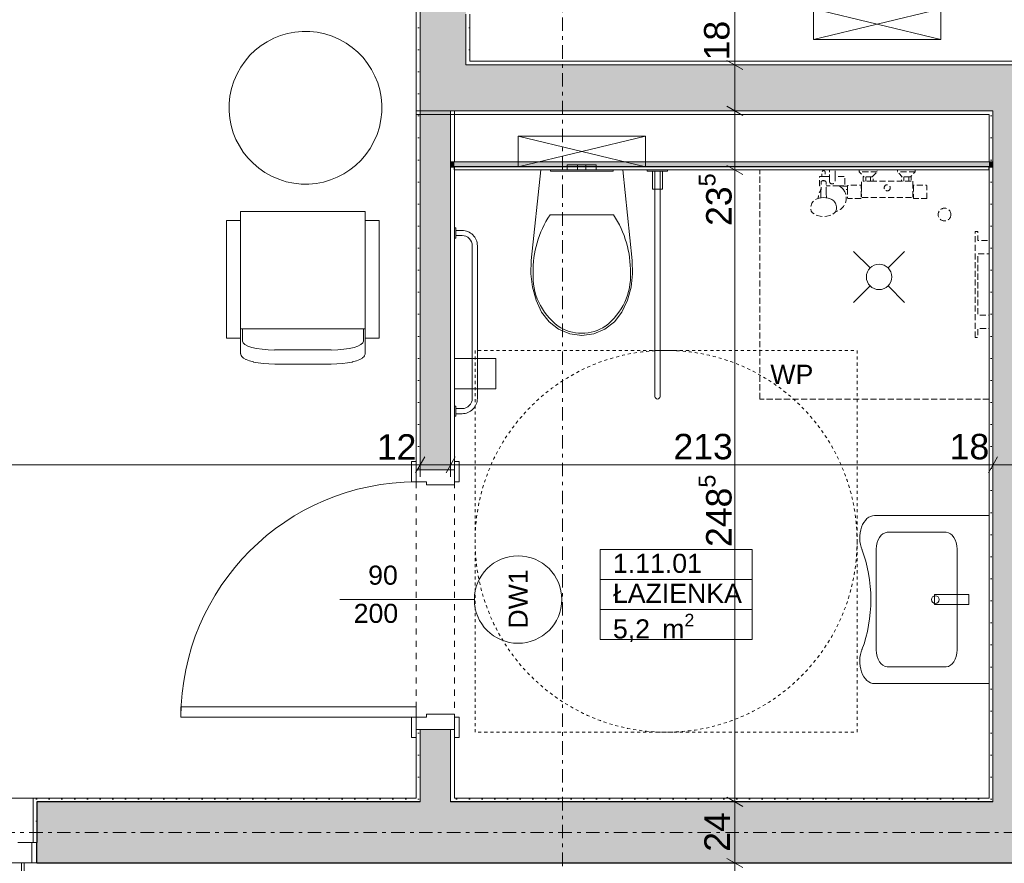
# Model space of a CAD drawing. Extents: x 100 to 2982, y 37 to 2050.
# Tile 27 of 135: x 945 to 1331, y 595 to 927. Entities that reach past the tile are written whole.
import ezdxf
from ezdxf.xclip import XClip

# ---------------------------------------------------------------- set-up
doc = ezdxf.new("R2010")
doc.units = 0
doc.header["$MEASUREMENT"] = 0
doc.header["$XCLIPFRAME"] = 0
for name, pattern in [('Krawędzie ukryte', [17, 12, -5]), ('Przerywana', [24, 12, -12]), ('Przerywana krótka', [12, 6, -6]), ('Przerywana podwójnie', [54.680554, 26.458333, -10.583333, 7.055556, -10.583333])]:
    doc.linetypes.add(name, pattern=pattern)
for name, color, linetype in [('210-A Pomieszczenia', 7, 'Continuous'), ('299-A Wymiary Opisy', 7, 'Continuous'), ('320-W Umeblowanie', 7, 'Continuous'), ('330-W Wyposażenie', 7, 'Continuous'), ('410-K Osie', 7, 'Continuous'), ('420-K Ściany', 7, 'Continuous'), ('810-G Ogólne', 7, 'Continuous'), ('820-G Rysunki Obrazki', 7, 'Continuous'), ('A_ŚCIANY NOŚNE', 7, 'Continuous'), ('Drzwi ARCHICAD', 7, 'Continuous'), ('Okna ARCHICADa', 7, 'Continuous'), ('OPIS_NPS_OKRĄG', 7, 'Continuous'), ('Znaczniki drzwi ARCHICADa', 7, 'Continuous')]:
    doc.layers.add(name, color=color, linetype=linetype)
doc.styles.add('STYL_AUTOMATYCZNY_3', font='txt')
doc.styles.add('STYL_AUTOMATYCZNY_7', font='txt')
pattern_1 = [(0, (-18316.349, -206.5255), (0, 8.660254), [0, -5]), (0, (-18313.849, -202.195), (0, 8.660254), [0, -5])]

# ---------------------------------------------------------------- blocks, each defined once
blk = doc.blocks.new('Rysunek_1_1', base_point=(-18316.35, -206.53))
at = {"layer": '420-K Ściany', "linetype": 'Continuous', "lineweight": 5}
h = blk.add_hatch(dxfattribs=at)
h.set_pattern_fill('Tynk_0001', color=180, style=0, pattern_type=2)
h.set_pattern_definition(pattern_1)
h.paths.add_polyline_path([(951.3, 621.01), (949.8, 621.01), (949.8, 603.51), (951.3, 603.51), (951.3, 619.51)])
h = blk.add_hatch(dxfattribs=at)
h.set_pattern_fill('Tynk_0001', color=180, style=0, pattern_type=2)
h.set_pattern_definition(pattern_1)
h.paths.add_polyline_path([(1100.3, 621.01), (951.3, 621.01), (951.3, 619.51), (1100.3, 619.51)])
at = {"layer": '420-K Ściany', "linetype": 'Continuous', "lineweight": 13}
for points in [[(951.3, 603.51), (951.3, 595.51), (1101.8, 595.51), (1101.8, 619.51), (951.3, 619.51)], [(1113.8, 619.51), (1101.8, 619.51), (1101.8, 595.51), (1113.8, 595.51)], [(1326.8, 619.51), (1113.8, 619.51), (1113.8, 595.51), (1326.8, 595.51)], [(1344.8, 619.51), (1326.8, 619.51), (1326.8, 595.51), (1344.8, 595.51)]]:
    blk.add_hatch(color=62, dxfattribs=at).paths.add_polyline_path(points)
at = {"layer": '420-K Ściany', "linetype": 'Continuous', "lineweight": 5}
h = blk.add_hatch(dxfattribs=at)
h.set_pattern_fill('Tynk_0001', color=180, style=0, pattern_type=2)
h.set_pattern_definition(pattern_1)
h.paths.add_polyline_path([(1101.8, 621.01), (1100.3, 621.01), (1100.3, 619.51), (1101.8, 619.51)])
h = blk.add_hatch(dxfattribs=at)
h.set_pattern_fill('Tynk_0001', color=180, style=0, pattern_type=2)
h.set_pattern_definition(pattern_1)
h.paths.add_polyline_path([(1115.3, 621.01), (1113.8, 621.01), (1113.8, 619.51), (1115.3, 619.51)])
h = blk.add_hatch(dxfattribs=at)
h.set_pattern_fill('Tynk_0001', color=180, style=0, pattern_type=2)
h.set_pattern_definition(pattern_1)
h.paths.add_polyline_path([(1325.3, 621.01), (1115.3, 621.01), (1115.3, 619.51), (1325.3, 619.51)])
h = blk.add_hatch(dxfattribs=at)
h.set_pattern_fill('Tynk_0001', color=180, style=0, pattern_type=2)
h.set_pattern_definition(pattern_1)
h.paths.add_polyline_path([(1326.8, 621.01), (1325.3, 621.01), (1325.3, 619.51), (1326.8, 619.51)])
h = blk.add_hatch(dxfattribs=at)
h.set_pattern_fill('Tynk_0001', color=176, style=0, pattern_type=2)
h.set_pattern_definition(pattern_1)
h.paths.add_polyline_path([(945.3, 574.51), (946.3, 574.51), (946.3, 575.51), (946.3, 595.51), (945.3, 595.51)])
at = {"layer": 'A_ŚCIANY NOŚNE', "linetype": 'Continuous', "lineweight": 5}
h = blk.add_hatch(dxfattribs=at)
h.set_pattern_fill('Tynk_0001', color=180, style=0, pattern_type=2)
h.set_pattern_definition(pattern_1)
h.paths.add_polyline_path([(1100.3, 1179.01), (1100.3, 891.01), (1101.8, 891.01), (1101.8, 1179.01)])
at = {"layer": 'A_ŚCIANY NOŚNE', "linetype": 'Continuous', "lineweight": 13}
for color, points in [(62, [(1101.8, 1179.01), (1101.8, 909.01), (1119.8, 909.01), (1119.8, 1179.01)]), (62, [(1119.8, 909.01), (1101.8, 909.01), (1101.8, 891.01)]), (62, [(1119.8, 909.01), (1101.8, 891.01), (1119.8, 891.01)]), (62, [(1119.8, 909.01), (1119.8, 891.01), (1326.8, 891.01), (1326.8, 909.01)]), (62, [(1326.8, 891.01), (1344.8, 909.01), (1326.8, 909.01)]), (62, [(1326.8, 891.01), (1344.8, 891.01), (1344.8, 909.01)]), (62, [(1101.8, 891.01), (1101.8, 750.01), (1113.8, 750.01), (1113.8, 891.01)]), (62, [(1326.8, 891.01), (1326.8, 621.01), (1344.8, 621.01), (1344.8, 891.01)]), (252, [(1113.8, 871.01), (1113.8, 869.01), (1115.3, 869.01), (1115.3, 871.01)]), (252, [(1325.3, 871.01), (1115.3, 871.01), (1115.3, 869.01), (1325.3, 869.01)]), (252, [(1325.3, 871.01), (1325.3, 869.01), (1326.8, 869.01), (1326.8, 871.01)]), (62, [(1101.8, 621.01), (1113.8, 621.01), (1113.8, 648.01), (1101.8, 648.01)]), (62, [(1113.8, 621.01), (1101.8, 621.01), (1101.8, 619.51), (1113.8, 619.51)]), (62, [(1344.8, 621.01), (1326.8, 621.01), (1326.8, 619.51), (1344.8, 619.51)])]:
    blk.add_hatch(color=color, dxfattribs=at).paths.add_polyline_path(points)
at = {"layer": 'A_ŚCIANY NOŚNE', "linetype": 'Continuous', "lineweight": 5}
h = blk.add_hatch(dxfattribs=at)
h.set_pattern_fill('Tynk_0001', color=180, style=0, pattern_type=2)
h.set_pattern_definition(pattern_1)
h.paths.add_polyline_path([(1119.8, 929.01), (1119.8, 910.51), (1121.3, 910.51), (1121.3, 929.01)])
h = blk.add_hatch(dxfattribs=at)
h.set_pattern_fill('Tynk_0001', color=180, style=0, pattern_type=2)
h.set_pattern_definition(pattern_1)
h.paths.add_polyline_path([(1121.3, 910.51), (1119.8, 910.51), (1119.8, 909.01)])
h = blk.add_hatch(dxfattribs=at)
h.set_pattern_fill('Tynk_0001', color=180, style=0, pattern_type=2)
h.set_pattern_definition(pattern_1)
h.paths.add_polyline_path([(1121.3, 910.51), (1119.8, 909.01), (1121.3, 909.01)])
h = blk.add_hatch(dxfattribs=at)
h.set_pattern_fill('Tynk_0001', color=180, style=0, pattern_type=2)
h.set_pattern_definition(pattern_1)
h.paths.add_polyline_path([(1121.3, 910.51), (1121.3, 909.01), (1344.8, 909.01), (1344.8, 910.51)])
h = blk.add_hatch(dxfattribs=at)
h.set_pattern_fill('Tynk_0001', color=180, style=0, pattern_type=2)
h.set_pattern_definition(pattern_1)
h.paths.add_polyline_path([(1101.8, 891.01), (1100.3, 891.01), (1100.3, 889.51)])
h = blk.add_hatch(dxfattribs=at)
h.set_pattern_fill('Tynk_0001', color=180, style=0, pattern_type=2)
h.set_pattern_definition(pattern_1)
h.paths.add_polyline_path([(1101.8, 891.01), (1100.3, 889.51), (1101.8, 889.51)])
h = blk.add_hatch(dxfattribs=at)
h.set_pattern_fill('Tynk_0001', color=180, style=0, pattern_type=2)
h.set_pattern_definition(pattern_1)
h.paths.add_polyline_path([(1100.3, 891.01), (1100.3, 750.01), (1101.8, 750.01), (1101.8, 891.01)])
h = blk.add_hatch(dxfattribs=at)
h.set_pattern_fill('Tynk_0001', color=180, style=0, pattern_type=2)
h.set_pattern_definition(pattern_1)
h.paths.add_polyline_path([(1101.8, 889.51), (1325.3, 889.51), (1325.3, 891.01), (1101.8, 891.01)])
h = blk.add_hatch(dxfattribs=at)
h.set_pattern_fill('Tynk_0001', color=180, style=0, pattern_type=2)
h.set_pattern_definition(pattern_1)
h.paths.add_polyline_path([(1115.3, 871.01), (1115.3, 891.01), (1113.8, 891.01), (1113.8, 871.01)])
h = blk.add_hatch(dxfattribs=at)
h.set_pattern_fill('Tynk_0001', color=180, style=0, pattern_type=2)
h.set_pattern_definition(pattern_1)
h.paths.add_polyline_path([(1325.3, 889.51), (1326.8, 891.01), (1325.3, 891.01)])
h = blk.add_hatch(dxfattribs=at)
h.set_pattern_fill('Tynk_0001', color=180, style=0, pattern_type=2)
h.set_pattern_definition(pattern_1)
h.paths.add_polyline_path([(1325.3, 889.51), (1326.8, 889.51), (1326.8, 891.01)])
h = blk.add_hatch(dxfattribs=at)
h.set_pattern_fill('Tynk_0001', color=180, style=0, pattern_type=2)
h.set_pattern_definition(pattern_1)
h.paths.add_polyline_path([(1325.3, 889.51), (1325.3, 871.01), (1326.8, 871.01), (1326.8, 889.51)])
h = blk.add_hatch(dxfattribs=at)
h.set_pattern_fill('Tynk_0001', color=180, style=0, pattern_type=2)
h.set_pattern_definition(pattern_1)
h.paths.add_polyline_path([(1115.3, 869.01), (1113.8, 869.01), (1113.8, 750.01), (1115.3, 750.01)])
h = blk.add_hatch(dxfattribs=at)
h.set_pattern_fill('Gips_0001', color=177, style=0, pattern_type=2)
h.set_pattern_definition([(0, (-18316.349, -206.5255), (0, 3.75), [0, -3.75])])
h.paths.add_polyline_path([(1115.3, 867.76), (1325.3, 867.76), (1325.3, 869.01), (1115.3, 869.01)])
h = blk.add_hatch(dxfattribs=at)
h.set_pattern_fill('Tynk_0001', color=180, style=0, pattern_type=2)
h.set_pattern_definition(pattern_1)
h.paths.add_polyline_path([(1325.3, 869.01), (1325.3, 621.01), (1326.8, 621.01), (1326.8, 869.01)])
h = blk.add_hatch(dxfattribs=at)
h.set_pattern_fill('Tynk_0001', color=180, style=0, pattern_type=2)
h.set_pattern_definition(pattern_1)
h.paths.add_polyline_path([(1100.3, 621.01), (1101.8, 621.01), (1101.8, 648.01), (1100.3, 648.01)])
h = blk.add_hatch(dxfattribs=at)
h.set_pattern_fill('Tynk_0001', color=180, style=0, pattern_type=2)
h.set_pattern_definition(pattern_1)
h.paths.add_polyline_path([(1113.8, 648.01), (1113.8, 621.01), (1115.3, 621.01), (1115.3, 648.01)])
at = {"layer": '210-A Pomieszczenia', "color": 6, "linetype": 'Continuous', "lineweight": 13, "ltscale": 0.2}
for p, q in [((1172.55, 718.69), (1232.27, 718.69)), ((1172.55, 706.91), (1172.55, 718.69)), ((1232.27, 718.69), (1232.27, 706.91)), ((1232.27, 706.91), (1172.55, 706.91)), ((1172.55, 706.91), (1232.27, 706.91)), ((1172.55, 695.12), (1172.55, 706.91)), ((1232.27, 706.91), (1232.27, 695.12)), ((1232.27, 695.12), (1172.55, 695.12)), ((1172.55, 695.12), (1232.27, 695.12)), ((1172.55, 683.34), (1172.55, 695.12)), ((1232.27, 695.12), (1232.27, 683.34)), ((1232.27, 683.34), (1172.55, 683.34))]:
    blk.add_line(p, q, dxfattribs=at)
at = {"layer": '299-A Wymiary Opisy', "color": 85, "linetype": 'Continuous', "lineweight": 13, "ltscale": 0.2}
for p, q in [((1225.47, 909.01), (1225.47, 932.26)), ((1230.15, 909.01), (1220.78, 909.01)), ((1225.47, 891.01), (1225.47, 909.01)), ((1230.15, 891.01), (1220.78, 891.01)), ((1225.47, 867.76), (1225.47, 891.01)), ((1230.15, 867.76), (1220.78, 867.76)), ((1225.47, 619.51), (1225.47, 867.76)), ((1101.8, 747.27), (1101.8, 756.64)), ((1113.8, 747.27), (1113.8, 756.64)), ((1326.8, 747.27), (1326.8, 756.64)), ((664.8, 751.95), (1101.8, 751.95)), ((1101.8, 751.95), (1113.8, 751.95)), ((1113.8, 751.95), (1326.8, 751.95)), ((1326.8, 751.95), (1344.8, 751.95)), ((1230.15, 619.51), (1220.78, 619.51)), ((1225.47, 595.51), (1225.47, 619.51)), ((1230.15, 595.51), (1220.78, 595.51)), ((1225.47, 592.45), (1225.47, 595.51))]:
    blk.add_line(p, q, dxfattribs=at)
at = {"layer": '299-A Wymiary Opisy', "color": 45, "linetype": 'Continuous', "lineweight": 15, "ltscale": 0.2}
for p, q in [((1222.34, 910.81), (1228.59, 907.2)), ((1222.34, 892.81), (1228.59, 889.2)), ((1222.34, 869.56), (1228.59, 865.95)), ((1103.61, 755.08), (1100, 748.83)), ((1115.61, 755.08), (1112, 748.83)), ((1328.61, 755.08), (1325, 748.83)), ((1222.34, 621.31), (1228.59, 617.7)), ((1222.34, 597.31), (1228.59, 593.7))]:
    blk.add_line(p, q, dxfattribs=at)
at = {"layer": '320-W Umeblowanie', "color": 75, "linetype": 'Krawędzie ukryte', "lineweight": 15, "ltscale": 0.2}
for p, q in [((1235.3, 777.76), (1235.3, 867.76)), ((1281.3, 867.06), (1274.3, 867.06)), ((1296.3, 867.06), (1289.3, 867.06)), ((1259.25, 858.65), (1259.3, 862.88)), ((1259.33, 863.04), (1259.3, 862.88)), ((1259.4, 863.19), (1259.33, 863.04)), ((1259.51, 863.32), (1259.4, 863.19)), ((1259.65, 863.43), (1259.51, 863.32)), ((1260.95, 865.16), (1259.65, 865.16)), ((1259.8, 863.48), (1259.65, 863.43)), ((1259.8, 863.48), (1260.04, 863.6)), ((1259.82, 863.49), (1259.8, 863.48)), ((1259.8, 863.48), (1259.8, 863.48)), ((1260, 863.51), (1259.82, 863.49)), ((1260.6, 863.51), (1260, 863.51)), ((1260.04, 863.6), (1260.3, 863.64)), ((1260.3, 863.64), (1260.56, 863.6)), ((1260.56, 863.6), (1260.8, 863.48)), ((1260.78, 863.49), (1260.6, 863.51)), ((1260.8, 863.48), (1260.78, 863.49)), ((1260.8, 863.48), (1260.8, 863.48)), ((1260.95, 863.43), (1260.8, 863.48)), ((1261.1, 863.32), (1260.95, 863.43)), ((1261.21, 863.19), (1261.1, 863.32)), ((1261.28, 863.04), (1261.21, 863.19)), ((1261.3, 862.88), (1261.28, 863.04)), ((1261.35, 858.65), (1261.3, 862.88)), ((1262.6, 863.36), (1262.6, 865.16)), ((1262.6, 863.36), (1262.6, 865.16)), ((1264.8, 865.16), (1264.8, 863.36)), ((1279.7, 863.36), (1275.9, 863.36)), ((1279.4, 865.06), (1276.2, 865.06)), ((1276.85, 865.06), (1276.85, 863.36)), ((1278.75, 865.06), (1278.75, 863.36)), ((1294.7, 863.36), (1290.9, 863.36)), ((1294.4, 865.06), (1291.2, 865.06)), ((1291.85, 865.06), (1291.85, 863.36)), ((1293.75, 865.06), (1293.75, 863.36)), ((1259.2, 856.83), (1259.25, 858.65)), ((1266.31, 861.56), (1261.32, 861.56)), ((1261.4, 856.83), (1261.35, 858.65)), ((1269.7, 860.11), (1269.7, 861.41)), ((1275, 857.06), (1275, 861.66)), ((1275.2, 861.66), (1275.2, 857.04)), ((1295.4, 857.06), (1295.4, 861.66)), ((1295.6, 861.66), (1295.6, 857.06)), ((1258.54, 856.67), (1258.21, 856.59)), ((1258.54, 856.67), (1259.39, 856.88)), ((1259.39, 856.88), (1260.3, 856.94)), ((1260.3, 856.94), (1261.21, 856.88)), ((1261.21, 856.88), (1262.06, 856.67)), ((1262.06, 856.67), (1262.58, 856.54)), ((1262.58, 856.54), (1263.53, 856.12)), ((1263.53, 856.12), (1264.25, 855.58)), ((1264.25, 855.58), (1264.46, 855.39)), ((1264.46, 855.39), (1264.94, 854.73)), ((1264.94, 854.73), (1265.08, 854.46)), ((1265.13, 851.6), (1264.96, 851.36)), ((1265.08, 854.46), (1265.25, 853.72)), ((1265.3, 852.34), (1265.13, 851.6)), ((1265.25, 853.72), (1265.3, 853.4)), ((1265.3, 853.4), (1265.3, 852.34)), ((1325.3, 777.76), (1235.3, 777.76))]:
    blk.add_line(p, q, dxfattribs=at)
at = {"layer": '320-W Umeblowanie', "color": 4, "linetype": 'Continuous', "lineweight": 13, "ltscale": 0.2}
for p, q in [((1031.34, 847.9), (1031.34, 801.75)), ((1080.23, 847.9), (1080.23, 801.75)), ((1031.34, 805.35), (1080.23, 805.35)), ((1032.01, 805.35), (1032.01, 800.5)), ((1079.56, 805.35), (1079.56, 800.5)), ((1044.68, 797.04), (1066.9, 797.04))]:
    blk.add_line(p, q, dxfattribs=at)
at = {"layer": '320-W Umeblowanie', "color": 4, "linetype": 'Continuous', "lineweight": 13, "ltscale": 0.2, "flags": 128}
blk.add_lwpolyline([(1084.9, 881.71, 1), (1028.69, 902.69, 1)], format="xyb", close=True, dxfattribs=at)
at = {"layer": '320-W Umeblowanie', "color": 75, "linetype": 'Krawędzie ukryte', "lineweight": 15, "ltscale": 0.2, "flags": 128}
blk.add_lwpolyline([(1300.9, 856.87, -0.414214), (1300.6, 856.57), (1295.6, 856.57), (1295.6, 857.06), (1295.4, 857.06), (1295.4, 856.98), (1275.2, 856.96), (1275.2, 857.04), (1275, 857.06), (1275, 856.57), (1270, 856.57, -0.414214), (1269.7, 856.87), (1269.7, 860.11), (1268.03, 860.11, -0.547975), (1264.96, 851.36), (1264.63, 850.9), (1263.84, 850.31), (1262.8, 849.85), (1261.6, 849.57), (1260.3, 849.47), (1259.01, 849.57), (1257.8, 849.85), (1256.77, 850.31), (1255.97, 850.9), (1255.47, 851.6), (1255.3, 852.34), (1255.3, 853.4), (1255.35, 853.72), (1255.52, 854.46), (1255.67, 854.73), (1256.15, 855.39), (1256.35, 855.58), (1257.08, 856.12), (1258.02, 856.54), (1258.21, 856.59, -0.166188), (1259.27, 859.97), (1259.29, 861.56), (1258.7, 861.56), (1258.7, 865.16), (1259.65, 865.16), (1259.65, 866.86, -1), (1260.95, 866.86), (1260.95, 865.16), (1262.6, 865.16), (1262.6, 867.76), (1264.8, 867.76), (1264.8, 865.16), (1268.7, 865.16), (1268.7, 861.56), (1266.31, 861.56, -0.013709), (1266.57, 861.41), (1269.7, 861.41, -0.414214), (1270, 861.75), (1275, 861.75), (1275, 861.66), (1275.2, 861.66), (1275.2, 863.36), (1275.9, 863.36), (1275.9, 865.06), (1276.2, 865.06), (1274.3, 867.06), (1274.3, 867.76), (1281.3, 867.76), (1281.3, 867.06), (1279.4, 865.06), (1279.7, 865.06), (1279.7, 863.36), (1290.9, 863.36), (1290.9, 865.06), (1291.2, 865.06), (1289.3, 867.06), (1289.3, 867.76), (1296.3, 867.76), (1296.3, 867.06), (1294.4, 865.06), (1294.7, 865.06), (1294.7, 863.36), (1295.4, 863.36), (1295.4, 861.66), (1295.6, 861.66), (1295.6, 861.75), (1300.6, 861.75, -0.414214), (1300.9, 861.45)], format="xyb", close=True, dxfattribs=at)
at = {"layer": '320-W Umeblowanie', "color": 4, "linetype": 'Continuous', "lineweight": 13, "ltscale": 0.2, "flags": 128}
blk.add_lwpolyline([(1066.88, 791.5), (1044.7, 791.5), (1042.45, 791.56), (1040.28, 791.71), (1038.26, 791.97), (1036.42, 792.31), (1036.35, 792.33), (1034.76, 792.76), (1033.46, 793.26), (1033.38, 793.31), (1032.41, 793.87), (1032.33, 793.93), (1031.74, 794.53), (1031.66, 794.62), (1031.61, 794.71), (1031.57, 794.82), (1031.36, 795.45), (1031.34, 795.56), (1031.34, 795.62), (1031.34, 801.74), (1025.79, 801.74), (1025.79, 847.89), (1031.34, 847.89), (1031.34, 851.5), (1080.23, 851.5), (1080.23, 847.89), (1085.79, 847.89), (1085.79, 801.74), (1080.23, 801.74), (1080.23, 795.62), (1080.23, 795.56), (1080.21, 795.45), (1080.01, 794.82), (1079.97, 794.71), (1079.91, 794.62), (1079.83, 794.53), (1079.24, 793.93), (1079.16, 793.87), (1078.2, 793.31), (1078.11, 793.26), (1076.82, 792.76), (1075.22, 792.33), (1075.15, 792.31), (1073.32, 791.97), (1071.29, 791.71), (1069.13, 791.56)], close=True, dxfattribs=at)
at = {"layer": '320-W Umeblowanie', "color": 75, "linetype": 'Krawędzie ukryte', "lineweight": 15, "ltscale": 0.2, "flags": 128}
blk.add_lwpolyline([(1319.8, 801.96), (1319.8, 843.56), (1320.9, 843.56), (1320.9, 840.06), (1325.3, 840.06), (1325.3, 834.76), (1320.9, 834.76), (1320.9, 810.76), (1325.3, 810.76), (1325.3, 805.46), (1320.9, 805.46), (1320.9, 801.96)], close=True, dxfattribs=at)
at = {"layer": '320-W Umeblowanie', "color": 75, "linetype": 'Krawędzie ukryte', "lineweight": 15, "ltscale": 0.2}
for centre, radius in [((1285.3, 860.76), 1.2), ((1307.8, 850.26), 2.5)]:
    blk.add_circle(centre, radius, dxfattribs=at)
for centre, radius, start, end in [((1263.7, 863.36), 1.1, 180, 0), ((1263.7, 856.71), 5.5, 38.1131, 58.6006)]:
    blk.add_arc(centre, radius, start, end, dxfattribs=at)
at = {"layer": '320-W Umeblowanie', "color": 4, "linetype": 'Continuous', "lineweight": 13, "ltscale": 0.2}
for centre, start_param, end_param in [((1044.68, 800.5), 3.141593, 4.712389), ((1066.9, 800.5), 4.712389, 6.283185)]:
    blk.add_ellipse(centre, major_axis=(12.67, 0), ratio=0.273279, start_param=start_param, end_param=end_param, dxfattribs=at)
at = {"layer": '330-W Wyposażenie', "color": 75, "linetype": 'Continuous', "lineweight": 15, "ltscale": 0.2}
for p, q in [((1161.27, 869.76), (1159.6, 869.76)), ((1159.6, 867.76), (1159.6, 869.76)), ((1161.27, 867.76), (1159.6, 867.76)), ((1163.7, 869.76), (1161.27, 869.76)), ((1163.7, 867.76), (1161.27, 867.76)), ((1164.17, 869.76), (1163.7, 869.76)), ((1163.7, 867.76), (1163.7, 869.76)), ((1164.17, 867.76), (1163.7, 867.76)), ((1165.3, 869.76), (1164.17, 869.76)), ((1165.3, 867.76), (1164.17, 867.76)), ((1166.43, 869.76), (1165.3, 869.76)), ((1166.43, 867.76), (1165.3, 867.76)), ((1166.9, 869.76), (1166.43, 869.76)), ((1166.9, 867.76), (1166.43, 867.76)), ((1166.9, 867.76), (1166.9, 869.76)), ((1169.33, 869.76), (1166.9, 869.76)), ((1169.33, 867.76), (1166.9, 867.76)), ((1171, 869.76), (1169.33, 869.76)), ((1171, 867.76), (1169.33, 867.76)), ((1171, 867.76), (1171, 869.76)), ((1152.85, 850.18), (1165.3, 850.18)), ((1165.3, 850.18), (1177.75, 850.18)), ((1115.8, 844.01), (1115.8, 842.01)), ((1115.8, 774.01), (1115.8, 772.01)), ((1280.3, 732.01), (1325.29, 732.01)), ((1325.29, 732.01), (1325.29, 666.01)), ((1308.42, 725.41), (1285.3, 725.41)), ((1280.93, 718.81), (1280.93, 679.21)), ((1312.79, 718.81), (1312.79, 679.21)), ((1285.3, 672.61), (1308.42, 672.61)), ((1325.29, 666.01), (1280.3, 666.01))]:
    blk.add_line(p, q, dxfattribs=at)
at = {"layer": '330-W Wyposażenie', "color": 75, "linetype": 'Continuous', "lineweight": 15, "ltscale": 0.2, "flags": 128}
for points in [[(1184.66, 821.71), (1183.25, 816.66), (1181.07, 811.89), (1178.15, 808.11), (1174.37, 805.21), (1169.99, 803.39), (1165.3, 802.76), (1160.61, 803.39), (1156.23, 805.21), (1152.46, 808.11), (1149.53, 811.89), (1147.36, 816.66), (1145.94, 821.71), (1145.31, 826.92), (1145.49, 832.17), (1149.19, 867.76), (1181.41, 867.76), (1185.11, 832.17), (1185.29, 826.92)], [(1153, 867.76), (1177.6, 867.76), (1177.6, 867.26), (1153, 867.26)], [(1199.05, 867.26), (1191.05, 867.26), (1191.05, 867.76), (1199.05, 867.76)], [(1197.05, 867.26), (1197.05, 860.26), (1193.05, 860.26), (1193.05, 867.26)], [(1131.6, 781.76), (1115.3, 781.76), (1115.3, 793.76), (1131.6, 793.76)], [(1303.8, 701.01), (1303.8, 697.01), (1317.3, 697.01), (1317.3, 701.01)]]:
    blk.add_lwpolyline(points, close=True, dxfattribs=at)
for points in [[(1196.05, 867.26), (1194.05, 867.26), (1194.05, 778.76, 1), (1196.05, 778.76)], [(1115.3, 845.01), (1115.3, 841.01), (1115.8, 841.01), (1115.8, 842.01), (1118.3, 842.01, -0.414214), (1122.3, 838.01), (1122.3, 778.01, -0.414214), (1118.3, 774.01), (1115.8, 774.01), (1115.8, 775.01), (1115.3, 775.01), (1115.3, 771.01), (1115.8, 771.01), (1115.8, 772.01), (1118.3, 772.01, 0.414214), (1124.3, 778.01), (1124.3, 838.01, 0.414214), (1118.3, 844.01), (1115.8, 844.01), (1115.8, 845.01)]]:
    blk.add_lwpolyline(points, format="xyb", close=True, dxfattribs=at)
at = {"layer": '330-W Wyposażenie', "color": 75, "linetype": 'Continuous', "lineweight": 15, "ltscale": 0.2}
blk.add_circle((1304.17, 699.01), 1.5, dxfattribs=at)
for centre, major_axis, ratio, start_param, end_param in [((1194.8, 828.36), (48.6, 0), 0.889226, 2.61219, 3.165211), ((1135.81, 828.36), (48.6, 0), 0.889226, 6.259569, 6.81259), ((1175.53, 825.88), (29.36, 0), 0.889226, 3.085865, 3.986454), ((1155.08, 825.88), (29.36, 0), 0.889226, 5.438328, 6.338917), ((1165.39, 817.71), (15.83, 0), 0.889226, 4.079884, 4.706528), ((1165.21, 817.71), (15.83, 0), 0.889226, 4.71825, 5.344893), ((1280.3, 723.25), (0, 8.76), 0.662603, 0, 2.147669), ((1285.4, 718.66), (0, 6.75), 0.662603, 0.021486, 1.549311), ((1308.32, 718.66), (0, 6.75), 0.662603, 4.733875, 6.2617), ((1252.78, 699.01), (0, 39.34), 0.662603, 4.188401, 5.239837), ((1280.3, 674.76), (0, 8.76), 0.662603, 0.993924, 3.141593), ((1285.4, 679.35), (0, 6.75), 0.662603, 1.592282, 3.120107), ((1308.32, 679.35), (0, 6.75), 0.662603, 3.163078, 4.690903)]:
    blk.add_ellipse(centre, major_axis=major_axis, ratio=ratio, start_param=start_param, end_param=end_param, dxfattribs=at)
at = {"layer": '410-K Osie', "color": 101, "linetype": 'Przerywana podwójnie', "lineweight": 5, "ltscale": 0.2}
blk.add_line((1157.8, 1813.51), (1157.8, 529.46), dxfattribs=at)
blk.add_line((1157.8, 1813.51), (1157.8, 529.46), dxfattribs=at)
at = {"layer": '410-K Osie', "color": 4, "linetype": 'Przerywana podwójnie', "lineweight": 13, "ltscale": 0.2}
blk.add_line((587.42, 607.51), (2253.56, 607.51), dxfattribs=at)
blk.add_line((587.42, 607.51), (2253.56, 607.51), dxfattribs=at)
at = {"layer": '420-K Ściany', "color": 47, "linetype": 'Continuous', "lineweight": 15, "ltscale": 0.2}
for p, q in [((949.8, 603.51), (949.8, 621.01)), ((951.3, 621.01), (949.8, 621.01)), ((951.3, 603.51), (949.8, 603.51)), ((945.3, 595.51), (945.3, 574.51)), ((946.3, 595.51), (945.3, 595.51)), ((946.3, 595.51), (951.3, 595.51))]:
    blk.add_line(p, q, dxfattribs=at)
at = {"layer": '420-K Ściany', "color": 27, "linetype": 'Continuous', "lineweight": 25, "ltscale": 0.2}
for p, q in [((1101.8, 619.51), (951.3, 619.51)), ((951.3, 619.51), (951.3, 603.51)), ((1326.8, 619.51), (1113.8, 619.51)), ((951.3, 595.51), (951.3, 603.51)), ((951.3, 595.51), (1101.8, 595.51)), ((1101.8, 595.51), (1113.8, 595.51)), ((1113.8, 595.51), (1326.8, 595.51)), ((1326.8, 595.51), (1344.8, 595.51))]:
    blk.add_line(p, q, dxfattribs=at)
at = {"layer": '420-K Ściany', "color": 67, "linetype": 'Continuous', "lineweight": 13, "ltscale": 0.2}
for p, q in [((1101.8, 621.01), (1101.8, 619.51)), ((1101.8, 621.01), (1101.8, 619.51)), ((1113.8, 619.51), (1113.8, 621.01)), ((1113.8, 619.51), (1113.8, 621.01)), ((1326.8, 621.01), (1326.8, 619.51)), ((1326.8, 621.01), (1326.8, 619.51)), ((946.3, 575.51), (946.3, 595.51))]:
    blk.add_line(p, q, dxfattribs=at)
at = {"layer": '420-K Ściany', "color": 47, "linetype": 'Continuous', "lineweight": 15, "ltscale": 0.2, "flags": 128}
for points in [[(1100.3, 621.01), (951.3, 621.01)], [(1325.3, 621.01), (1115.3, 621.01)]]:
    blk.add_lwpolyline(points, dxfattribs=at)
at = {"layer": '810-G Ogólne', "color": 3, "linetype": 'Continuous', "lineweight": 13, "ltscale": 0.2}
for p, q in [((1278.54, 829.29), (1272.08, 835.75)), ((1285.61, 829.29), (1292.08, 835.75)), ((1278.54, 822.22), (1272.08, 815.75)), ((1285.61, 822.22), (1292.08, 815.75))]:
    blk.add_line(p, q, dxfattribs=at)
at = {"layer": '810-G Ogólne', "color": 1, "linetype": 'Continuous', "lineweight": 13, "ltscale": 0.2, "flags": 128}
for points in [[(1256.3, 919.01), (1256.3, 931.01), (1306.3, 931.01), (1306.3, 919.01)], [(1256.3, 919.01), (1306.3, 931.01), (1256.3, 931.01), (1306.3, 919.01)], [(1190.3, 881.01), (1190.3, 869.01), (1140.3, 869.01), (1140.3, 881.01)], [(1190.3, 881.01), (1140.3, 869.01), (1190.3, 869.01), (1140.3, 881.01)]]:
    blk.add_lwpolyline(points, close=True, dxfattribs=at)
at = {"layer": '810-G Ogólne', "color": 3, "linetype": 'Continuous', "lineweight": 13, "ltscale": 0.2, "flags": 128}
blk.add_lwpolyline([(1287.08, 825.75, -1), (1277.08, 825.75, -1)], format="xyb", close=True, dxfattribs=at)
at = {"layer": 'A_ŚCIANY NOŚNE', "color": 67, "linetype": 'Continuous', "lineweight": 13, "ltscale": 0.2}
for p, q in [((1101.8, 1179.01), (1101.8, 909.01)), ((1119.8, 910.51), (1119.8, 929.01)), ((1101.8, 909.01), (1101.8, 891.01)), ((1101.8, 909.01), (1101.8, 891.01)), ((1119.8, 910.51), (1119.8, 909.01)), ((1119.8, 910.51), (1119.8, 909.01)), ((1326.8, 909.01), (1119.8, 909.01)), ((1344.8, 909.01), (1326.8, 909.01)), ((1344.8, 909.01), (1326.8, 909.01)), ((1101.8, 891.01), (1119.8, 891.01)), ((1101.8, 891.01), (1101.8, 750.01)), ((1113.8, 871.01), (1113.8, 891.01)), ((1119.8, 891.01), (1325.3, 891.01)), ((1326.8, 891.01), (1325.3, 891.01)), ((1326.8, 891.01), (1325.3, 891.01)), ((1326.8, 891.01), (1326.8, 871.01)), ((1113.8, 871.01), (1113.8, 869.01)), ((1113.8, 871.01), (1113.8, 869.01)), ((1326.8, 869.01), (1326.8, 871.01)), ((1326.8, 869.01), (1326.8, 871.01)), ((1113.8, 750.01), (1113.8, 869.01)), ((1326.8, 869.01), (1326.8, 621.01)), ((1101.8, 648.01), (1101.8, 621.01)), ((1113.8, 621.01), (1113.8, 648.01))]:
    blk.add_line(p, q, dxfattribs=at)
at = {"layer": 'A_ŚCIANY NOŚNE', "color": 47, "linetype": 'Continuous', "lineweight": 15, "ltscale": 0.2}
for p, q in [((1115.3, 871.01), (1113.8, 871.01)), ((1115.3, 871.01), (1113.8, 871.01)), ((1326.8, 871.01), (1325.3, 871.01)), ((1326.8, 871.01), (1325.3, 871.01)), ((1100.3, 750.01), (1100.3, 753.21)), ((1115.3, 750.01), (1115.3, 753.21)), ((1100.3, 750.01), (1101.8, 750.01)), ((1101.8, 750.01), (1113.8, 750.01)), ((1113.8, 750.01), (1115.3, 750.01)), ((1100.3, 648.01), (1100.3, 644.81)), ((1100.3, 648.01), (1101.8, 648.01)), ((1101.8, 648.01), (1113.8, 648.01)), ((1113.8, 648.01), (1115.3, 648.01)), ((1115.3, 648.01), (1115.3, 644.81))]:
    blk.add_line(p, q, dxfattribs=at)
at = {"layer": 'A_ŚCIANY NOŚNE', "color": 27, "linetype": 'Continuous', "lineweight": 25, "ltscale": 0.2}
for p, q in [((1113.8, 869.01), (1115.3, 869.01)), ((1113.8, 869.01), (1115.3, 869.01)), ((1325.3, 869.01), (1115.3, 869.01)), ((1325.3, 869.01), (1326.8, 869.01)), ((1325.3, 869.01), (1326.8, 869.01))]:
    blk.add_line(p, q, dxfattribs=at)
at = {"layer": 'A_ŚCIANY NOŚNE', "color": 47, "linetype": 'Continuous', "lineweight": 15, "ltscale": 0.2, "flags": 128}
for points in [[(1100.3, 1179.01), (1100.3, 891.01)], [(1121.3, 910.51), (1121.3, 929.01)], [(1344.8, 910.51), (1121.3, 910.51)], [(1100.3, 889.51), (1100.3, 891.01)], [(1101.8, 891.01), (1100.3, 891.01)], [(1100.3, 891.01), (1100.3, 750.01)], [(1100.3, 889.51), (1325.3, 889.51)], [(1113.8, 891.01), (1101.8, 891.01)], [(1115.3, 891.01), (1113.8, 891.01)], [(1115.3, 871.01), (1115.3, 891.01)], [(1325.3, 889.51), (1325.3, 871.01)], [(1325.3, 871.01), (1115.3, 871.01)], [(1115.3, 750.01), (1115.3, 869.01)], [(1115.3, 867.76), (1325.3, 867.76)], [(1325.3, 869.01), (1325.3, 621.01)], [(1100.3, 648.01), (1100.3, 621.01)], [(1115.3, 621.01), (1115.3, 648.01)]]:
    blk.add_lwpolyline(points, dxfattribs=at)
at = {"layer": 'A_ŚCIANY NOŚNE', "color": 27, "linetype": 'Continuous', "lineweight": 25, "ltscale": 0.2, "flags": 128}
for points in [[(1115.3, 867.76), (1115.3, 869.01)], [(1325.3, 867.76), (1325.3, 869.01)]]:
    blk.add_lwpolyline(points, dxfattribs=at)
at = {"layer": 'Drzwi ARCHICAD', "color": 3, "linetype": 'Continuous', "lineweight": 13, "ltscale": 0.2}
for p, q in [((1100.3, 753.21), (1098.4, 753.21)), ((1098.4, 753.21), (1098.4, 745.21)), ((1100.3, 745.21), (1100.3, 753.21)), ((1117.2, 753.21), (1115.3, 753.21)), ((1115.3, 753.21), (1115.3, 745.21)), ((1117.2, 745.21), (1117.2, 753.21)), ((1098.4, 745.21), (1100.3, 745.21)), ((1115.3, 745.21), (1117.2, 745.21)), ((1100.3, 656.81), (1007.9, 656.81)), ((1007.9, 656.81), (1007.9, 652.81)), ((1100.3, 652.81), (1100.3, 656.81)), ((1007.9, 652.81), (1100.3, 652.81)), ((1098.4, 652.81), (1098.4, 644.81)), ((1100.3, 652.81), (1098.4, 652.81)), ((1100.3, 644.81), (1100.3, 652.81)), ((1115.3, 652.81), (1115.3, 644.81)), ((1117.2, 652.81), (1115.3, 652.81)), ((1117.2, 644.81), (1117.2, 652.81)), ((1098.4, 644.81), (1100.3, 644.81)), ((1115.3, 644.81), (1117.2, 644.81))]:
    blk.add_line(p, q, dxfattribs=at)
at = {"layer": 'Drzwi ARCHICAD', "color": 47, "linetype": 'Continuous', "lineweight": 15, "ltscale": 0.2}
for p, q in [((1100.3, 750.01), (1100.3, 753.21)), ((1100.3, 750.01), (1100.3, 753.21)), ((1115.3, 750.01), (1115.3, 753.21)), ((1115.3, 750.01), (1115.3, 753.21)), ((1100.3, 750.01), (1101.8, 750.01)), ((1100.3, 750.01), (1101.8, 750.01)), ((1101.8, 750.01), (1113.8, 750.01)), ((1101.8, 750.01), (1113.8, 750.01)), ((1113.8, 750.01), (1115.3, 750.01)), ((1113.8, 750.01), (1115.3, 750.01)), ((1100.3, 648.01), (1101.8, 648.01)), ((1100.3, 648.01), (1101.8, 648.01)), ((1100.3, 648.01), (1100.3, 644.81)), ((1100.3, 648.01), (1100.3, 644.81)), ((1101.8, 648.01), (1113.8, 648.01)), ((1101.8, 648.01), (1113.8, 648.01)), ((1113.8, 648.01), (1115.3, 648.01)), ((1113.8, 648.01), (1115.3, 648.01)), ((1115.3, 648.01), (1115.3, 644.81)), ((1115.3, 648.01), (1115.3, 644.81))]:
    blk.add_line(p, q, dxfattribs=at)
at = {"layer": 'Drzwi ARCHICAD', "color": 3, "linetype": 'Przerywana', "lineweight": 13, "ltscale": 0.2}
for p, q in [((1100.3, 750.01), (1100.3, 648.01)), ((1115.3, 750.01), (1115.3, 648.01))]:
    blk.add_line(p, q, dxfattribs=at)
at = {"layer": 'Drzwi ARCHICAD', "color": 23, "linetype": 'Continuous', "lineweight": 15, "ltscale": 0.2}
for p, q in [((1100.3, 745.21), (1100.3, 750.01)), ((1100.3, 750.01), (1115.3, 750.01)), ((1115.3, 750.01), (1115.3, 744.01)), ((1104.3, 745.21), (1100.3, 745.21)), ((1104.3, 744.01), (1104.3, 745.21)), ((1115.3, 744.01), (1104.3, 744.01)), ((1104.3, 652.81), (1104.3, 654.01)), ((1104.3, 654.01), (1115.3, 654.01)), ((1115.3, 654.01), (1115.3, 648.01)), ((1100.3, 648.01), (1100.3, 652.81)), ((1100.3, 652.81), (1104.3, 652.81)), ((1115.3, 648.01), (1100.3, 648.01))]:
    blk.add_line(p, q, dxfattribs=at)
at = {"layer": 'Drzwi ARCHICAD', "color": 3, "linetype": 'Continuous', "lineweight": 13, "ltscale": 0.2}
blk.add_arc((1100.3, 652.81), 92.4, 90, 180, dxfattribs=at)
at = {"layer": 'Okna ARCHICADa', "color": 3, "linetype": 'Continuous', "lineweight": 13, "ltscale": 0.2}
blk.add_line((732.8, 621.01), (949.8, 621.01), dxfattribs=at)
at = {"layer": 'Okna ARCHICADa', "color": 47, "linetype": 'Continuous', "lineweight": 15, "ltscale": 0.2}
for p, q in [((951.3, 621.01), (949.8, 621.01)), ((949.8, 603.51), (949.8, 621.01)), ((945.3, 595.51), (945.3, 574.51)), ((946.3, 595.51), (951.3, 595.51)), ((946.3, 595.51), (951.3, 595.51))]:
    blk.add_line(p, q, dxfattribs=at)
at = {"layer": 'Okna ARCHICADa', "color": 23, "linetype": 'Continuous', "lineweight": 15, "ltscale": 0.2}
for p, q in [((943.8, 603.51), (949.3, 603.51)), ((949.3, 603.51), (951.3, 603.51)), ((949.3, 595.51), (949.3, 603.51)), ((949.3, 595.51), (941.3, 595.51)), ((951.3, 595.51), (949.3, 595.51))]:
    blk.add_line(p, q, dxfattribs=at)
at = {"layer": 'Okna ARCHICADa', "color": 27, "linetype": 'Continuous', "lineweight": 25, "ltscale": 0.2}
blk.add_line((951.3, 595.51), (951.3, 603.51), dxfattribs=at)
blk.add_line((951.3, 595.51), (951.3, 603.51), dxfattribs=at)
at = {"layer": 'OPIS_NPS_OKRĄG', "color": 78, "linetype": 'Przerywana krótka', "lineweight": 13, "ltscale": 0.2, "flags": 128}
blk.add_lwpolyline([(1273.43, 646.88), (1273.43, 796.88), (1123.43, 796.88), (1123.43, 646.88)], close=True, dxfattribs=at)
at = {"layer": 'OPIS_NPS_OKRĄG', "color": 78, "linetype": 'Przerywana krótka', "lineweight": 13, "ltscale": 0.2}
blk.add_circle((1198.43, 721.88), 75, dxfattribs=at)
at = {"layer": 'Znaczniki drzwi ARCHICADa', "color": 45, "linetype": 'Continuous', "lineweight": 15, "ltscale": 0.2}
blk.add_line((1123.12, 699.01), (1070.3, 699.01), dxfattribs=at)
at = {"layer": 'Znaczniki drzwi ARCHICADa', "color": 2, "linetype": 'Continuous', "lineweight": 13, "ltscale": 0.2, "flags": 128}
blk.add_lwpolyline([(1140.3, 681.83, 1), (1140.3, 716.19, 1)], format="xyb", close=True, dxfattribs=at)
at = {"layer": '210-A Pomieszczenia', "color": 6, "linetype": 'Continuous', "lineweight": 13, "char_height": 7.5, "attachment_point": 1}
for s, insert, style in [('\\A1;{\\pql;\\pt0,25;\\fArial|b0|i0|c238|p38;1.11.01\\fArial|b0|i0|c238|p38;\\A1{\\H.66x;\\S^  ;}\\fArial|b0|i0|c238|p38;\\fArial|b0|i0|c238|p38;\\A1{\\H.66x;\\S^  ;}}', (1177.55, 716.98), 'STYL_AUTOMATYCZNY_3'), ('\\A1;{\\pql;\\pt0,230;\\fArial|b0|i0|c0|p38;ŁAZIENKA\\fArial|b0|i0|c0|p38;\\A1{\\H.66x;\\S^  ;}\\fArial|b0|i0|c0|p38;\\fArial|b0|i0|c0|p38;\\A1{\\H.66x;\\S^  ;}}', (1177.55, 705.19), 'STYL_AUTOMATYCZNY_7'), ('\\A1;{\\pql;\\pt0,25;\\fArial|b0|i0|c238|p38;5,2\\fArial|b0|i0|c238|p38;\\A1{\\H.66x;\\S^  ;}\\fArial|b0|i0|c238|p38; m\\fArial|b0|i0|c238|p38;\\A1{\\H.66x;\\S2^  ;}}', (1177.55, 693.41), 'STYL_AUTOMATYCZNY_3')]:
    blk.add_mtext(s, dxfattribs=dict(at, insert=insert, style=style))
at = {"layer": '299-A Wymiary Opisy', "color": 46, "linetype": 'Continuous', "lineweight": 15, "char_height": 10, "width": 15.1772, "attachment_point": 7, "rotation": 90, "style": 'STYL_AUTOMATYCZNY_7'}
for s, insert in [('\\A1;{\\pql;\\fArial|b0|i0|c0|p38;18}', (1223.47, 910.82)), ('\\A1;{\\pql;\\fArial|b0|i0|c0|p38;24}', (1223.47, 599.92))]:
    blk.add_mtext(s, dxfattribs=dict(at, insert=insert))
at = {"layer": '299-A Wymiary Opisy', "color": 46, "linetype": 'Continuous', "lineweight": 15, "char_height": 10, "attachment_point": 7, "rotation": 90, "style": 'STYL_AUTOMATYCZNY_3'}
for s, insert in [('\\A1;{\\pql;\\fArial|b0|i0|c238|p38;23\\fArial|b0|i0|c238|p38;\\A1{\\H.66x;\\S5^  ;}}', (1227.07, 845.77)), ('\\A1;{\\pql;\\fArial|b0|i0|c238|p38;248\\fArial|b0|i0|c238|p38;\\A1{\\H.66x;\\S5^  ;}}', (1227.06, 719.65))]:
    blk.add_mtext(s, dxfattribs=dict(at, insert=insert))
at = {"layer": '299-A Wymiary Opisy', "color": 46, "linetype": 'Continuous', "lineweight": 15, "char_height": 10, "attachment_point": 7, "style": 'STYL_AUTOMATYCZNY_7'}
for s, insert, width in [('\\A1;{\\pql;\\fArial|b0|i0|c0|p38;12}', (1084.82, 753.95), 15.1772), ('\\A1;{\\pql;\\fArial|b0|i0|c0|p38;213}', (1201.33, 753.95), 22.7658), ('\\A1;{\\pql;\\fArial|b0|i0|c0|p38;18}', (1309.82, 753.95), 15.1772)]:
    blk.add_mtext(s, dxfattribs=dict(at, insert=insert, width=width))
at = {"layer": '810-G Ogólne', "color": 1, "linetype": 'Continuous', "lineweight": 13, "insert": (1239.38, 791.24), "char_height": 7.5, "attachment_point": 1, "style": 'STYL_AUTOMATYCZNY_7'}
blk.add_mtext('\\A1;{\\pql;\\fArial|b0|i0|c0|p38;WP}', dxfattribs=at)
at = {"layer": 'Znaczniki drzwi ARCHICADa', "color": 7, "linetype": 'Continuous', "lineweight": 13, "char_height": 7.5, "attachment_point": 7, "style": 'STYL_AUTOMATYCZNY_3'}
for s, insert in [('\\A1;{\\pql;\\pt0;\\fArial|b0|i0|c238|p38;90\\fArial|b0|i0|c238|p38;\\A1{\\H.66x;\\S^  ;}\\fArial|b0|i0|c238|p38;\\fArial|b0|i0|c238|p38;}', (1081.42, 702.64)), ('\\A1;{\\pql;\\pt0;\\fArial|b0|i0|c238|p38;200\\fArial|b0|i0|c238|p38;\\A1{\\H.66x;\\S^  ;}\\fArial|b0|i0|c238|p38;\\fArial|b0|i0|c238|p38;}', (1075.73, 687.64))]:
    blk.add_mtext(s, dxfattribs=dict(at, insert=insert))
at = {"layer": 'Znaczniki drzwi ARCHICADa', "color": 7, "linetype": 'Continuous', "lineweight": 13, "insert": (1144.05, 687.59), "char_height": 7.5, "attachment_point": 7, "rotation": 90, "style": 'STYL_AUTOMATYCZNY_3'}
blk.add_mtext('\\A1;{\\pql;\\pt0;\\fArial|b0|i0|c238|p38;DW1\\fArial|b0|i0|c238|p38;\\fArial|b0|i0|c238|p38;\\fArial|b0|i0|c238|p38;}', dxfattribs=at)

msp = doc.modelspace()

# ---------------------------------------------------------------- block references
at = {"layer": '820-G Rysunki Obrazki', "color": 65, "linetype": 'Continuous', "lineweight": 13, "ltscale": 0.2}
ref = msp.add_blockref('Rysunek_1_1', (-18316.35, -206.53), dxfattribs=at)
XClip(ref).set_block_clipping_path([(244.527027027, 76.8014120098), (2570.9054054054, 2022.1162324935)])

doc.saveas('drawing.dxf')
